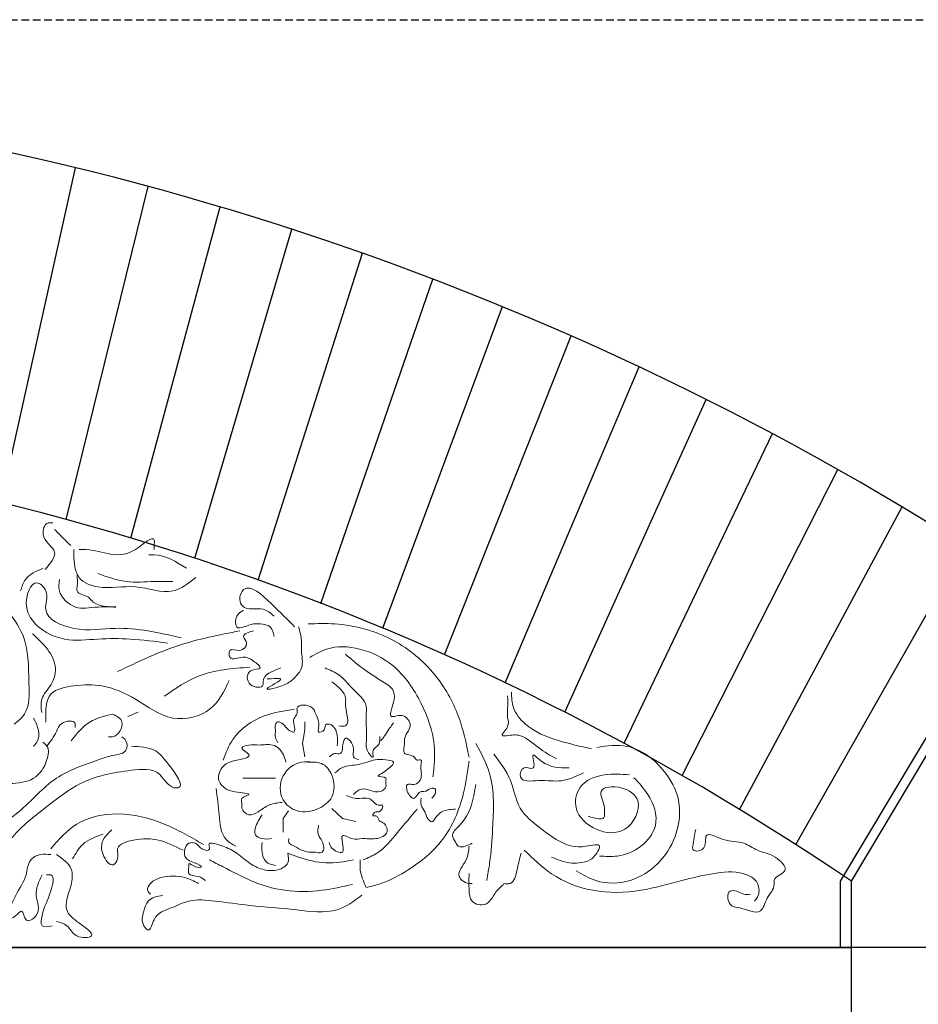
# Model space of a CAD drawing. Extents: x 0 to 286551, y -50 to 581131.
# Tile 38 of 207: x 105057 to 105804, y 559490 to 560308. Entities that reach past the tile are written whole.
import ezdxf

# ---------------------------------------------------------------- set-up
doc = ezdxf.new("R2010")
doc.units = 0
doc.header["$MEASUREMENT"] = 0
doc.linetypes.add('HIDDEN', pattern=[9.525, 6.35, -3.175])
doc.layers.add('0.13', color=5, linetype='CONTINUOUS')
doc.layers.add('0.25', color=2, linetype='CONTINUOUS')
doc.layers.add('0.15 GRIJS', color=252, linetype='CONTINUOUS', lineweight=15)
doc.layers.add('HULPLIJNEN', color=252, linetype='CONTINUOUS', plot=False)

msp = doc.modelspace()

# ---------------------------------------------------------------- linework, layer by layer
at = {"layer": '0.13'}
for points in [[(105042.13, 559906.86), (105103.74, 560185.2)], [(105096.11, 559892.8), (105164.09, 560169.67)], [(105149.7, 559877.38), (105224, 560152.63)], [(105202.84, 559860.62), (105283.43, 560134.11)], [(105255.5, 559842.52), (105342.35, 560114.12)], [(105307.66, 559823.11), (105400.71, 560092.67)], [(105359.26, 559802.4), (105458.48, 560069.78)], [(105410.29, 559780.4), (105515.61, 560045.46)], [(105460.7, 559757.15), (105572.07, 560019.75)], [(105510.46, 559732.64), (105627.83, 559992.65)], [(105559.53, 559706.92), (105682.85, 559964.19)], [(105607.9, 559679.99), (105737.09, 559934.39)], [(105655.52, 559651.88), (105790.52, 559903.28)], [(105702.37, 559622.61), (105843.1, 559870.88)], [(105748.41, 559592.21), (105894.81, 559837.22)]]:
    msp.add_lwpolyline(points, dxfattribs=at)
msp.add_lwpolyline([(105739.41, 559537.22), (105739.41, 559592.21), (105885.81, 559837.22), (106058.41, 559837.22), (106058.41, 559537.22), (106058.41, 559537.22)], close=True, dxfattribs=at)
msp.add_arc((104515.91, 557775.68), 2480.18, 56.22258, 86.38162, dxfattribs=at)
at = {"layer": '0.15 GRIJS'}
for points in [[(105294.27, 559695.68), (105292.35, 559706.58), (105294.27, 559718.13), (105294.27, 559724.54)], [(105269.89, 559677.72), (105262.83, 559677.72), (105249.36, 559677.72), (105242.94, 559677.72)], [(105280.8, 559650.78), (105276.31, 559644.37), (105276.31, 559632.82)], [(105316.73, 559652.71), (105325.71, 559644.37), (105336.62, 559641.8)]]:
    msp.add_lwpolyline(points, dxfattribs=at)
for points, knots in [([(105078.49, 559851.35), (105082.94, 559856.4), (105092.14, 559866.83), (105073.68, 559876.28), (105078.59, 559890.79), (105083.61, 559890.12), (105085.03, 559889.92)], [0, 0, 0, 0, 16.409779, 33.925579, 44.15608, 48.187555, 48.187555, 48.187555, 48.187555]), ([(105099.81, 559871.12), (105096.67, 559874.25), (105092.2, 559878.73), (105087.72, 559883.21), (105086.37, 559884.55)], [0, 0, 0, 0, 13.300239, 19.000406, 19.000406, 19.000406, 19.000406]), ([(105169.21, 559867.96), (105169.19, 559869.03), (105169.13, 559871.53), (105170.22, 559881.8), (105149.63, 559861.71), (105131.82, 559863.79), (105115.9, 559868.08), (105108.02, 559867.98), (105106.91, 559867.96)], [0, 0, 0, 0, 3.336246, 7.784647, 25.197068, 48.797266, 69.099002, 72.436464, 72.436464, 72.436464, 72.436464]), ([(105203.7, 559844.61), (105197.62, 559839.8), (105182.85, 559828.13), (105153.24, 559840.45), (105127.54, 559833.54), (105103.51, 559842.88), (105102.41, 559858.61), (105102.45, 559866.49), (105102.46, 559867.96)], [0, 0, 0, 0, 21.940397, 53.269256, 84.420287, 101.832708, 121.255133, 125.703533, 125.703533, 125.703533, 125.703533]), ([(105195.91, 559852.39), (105187.33, 559857.71), (105177.43, 559863.84), (105166.25, 559863.55), (105164.76, 559863.51)], [0, 0, 0, 0, 28.924026, 33.374082, 33.374082, 33.374082, 33.374082]), ([(105076.97, 559852.31), (105071.21, 559849.88), (105062.09, 559846.04), (105059.21, 559836.88), (105058.15, 559833.51)], [0, 0, 0, 0, 17.51885, 27.749279, 27.749279, 27.749279, 27.749279]), ([(105090.4, 559842.91), (105090.02, 559839.72), (105088.87, 559830.08), (105104.33, 559816.68), (105118.52, 559820.74), (105148.06, 559819.92), (105119.98, 559819.82), (105114.49, 559830.13), (105104.18, 559830.62), (105105.59, 559839.58), (105105.35, 559843.91), (105105.19, 559846.94)], [0, 0, 0, 0, 9.4026, 28.40278, 47.215905, 61.997236, 81.236799, 86.93674, 97.769697, 101.799259, 111.202075, 111.202075, 111.202075, 111.202075]), ([(105184.79, 559841.27), (105179.61, 559841.35), (105166.65, 559841.54), (105145.29, 559839.55), (105130.19, 559845.11), (105122.48, 559847.95)], [0, 0, 0, 0, 15.575356, 38.938549, 63.235953, 63.235953, 63.235953, 63.235953]), ([(105180.34, 559790.12), (105169.97, 559791.47), (105150.77, 559793.98), (105122.1, 559794), (105093.66, 559790.45), (105067.17, 559804.45), (105060.4, 559825.5), (105069.59, 559844.51), (105083, 559831.99), (105073.6, 559812.35), (105106.59, 559798.08), (105142.96, 559805.48), (105173, 559798.72), (105191.46, 559794.56)], [0, 0, 0, 0, 31.328858, 58.029834, 85.843083, 116.751571, 137.257937, 150.834553, 161.090061, 176.659354, 204.735116, 239.223609, 294.290537, 294.290537, 294.290537, 294.290537]), ([(105285.84, 559803.59), (105280.15, 559809.42), (105269.21, 559820.63), (105245.84, 559842.48), (105239.04, 559827.18), (105243.88, 559816.03), (105258.79, 559821.3), (105266, 559814.96), (105268.74, 559812.54)], [0, 0, 0, 0, 27.632029, 53.121015, 61.888053, 68.087213, 85.360528, 95.976083, 95.976083, 95.976083, 95.976083]), ([(105044.27, 559820.83), (105050.5, 559812.93), (105065.15, 559794.35), (105064.55, 559762.29), (105066.27, 559733.72), (105056.1, 559725.32), (105052.87, 559722.64)], [0, 0, 0, 0, 29.278419, 68.856851, 94.891374, 107.042879, 107.042879, 107.042879, 107.042879]), ([(105243.5, 559817.43), (105241.27, 559816.17), (105236.38, 559813.43), (105236.13, 559798.3), (105249.32, 559806.8), (105258.03, 559805.99), (105266.91, 559804.89), (105268.13, 559798.63), (105268.74, 559795.45)], [0, 0, 0, 0, 7.505785, 16.459337, 30.515614, 36.215661, 44.716425, 53.483582, 53.483582, 53.483582, 53.483582]), ([(105289.1, 559803.59), (105290.21, 559799.81), (105292.08, 559793.39), (105290.96, 559781.95), (105294.04, 559770.45), (105285.65, 559760.73), (105278.5, 559754.63), (105252.37, 559748.3), (105281.75, 559762.23), (105267.58, 559760.33), (105264.05, 559760.42), (105263.04, 559760.45)], [0, 0, 0, 0, 11.654256, 19.793868, 34.444998, 44.381807, 54.320145, 69.334426, 83.342117, 91.484949, 94.74221, 94.74221, 94.74221, 94.74221]), ([(105297.24, 559806.03), (105304.57, 559806.26), (105328.82, 559807), (105367.95, 559796.23), (105403.14, 559766.62), (105423.21, 559731.37), (105428.35, 559706.9), (105430.78, 559695.33)], [0, 0, 0, 0, 21.985392, 72.763451, 117.274259, 156.651966, 191.992207, 191.992207, 191.992207, 191.992207]), ([(105067.97, 559797.9), (105071.83, 559794.4), (105079.97, 559787.01), (105089, 559772.1), (105085.24, 559755.24), (105074.09, 559745.09), (105075.25, 559736.16), (105075.76, 559732.29)], [0, 0, 0, 0, 15.730434, 33.138717, 49.061916, 63.563566, 74.684459, 74.684459, 74.684459, 74.684459]), ([(105240.28, 559800.24), (105223.14, 559796.9), (105187.88, 559790.02), (105155.49, 559774.44), (105138.83, 559766.43)], [0, 0, 0, 0, 52.139872, 107.321542, 107.321542, 107.321542, 107.321542]), ([(105251.64, 559800.33), (105247.45, 559799.09), (105240.51, 559797.04), (105248.4, 559789.13), (105240.54, 559781.69), (105231.06, 559787.17), (105231.19, 559774.26), (105243.48, 559780.15), (105250.35, 559776.27), (105261.44, 559767.78), (105245.45, 559769.24), (105245.6, 559752.99), (105260.58, 559752.4), (105258.69, 559763.98), (105267.05, 559766.86), (105274.44, 559769.4)], [0, 0, 0, 0, 9.495143, 15.69443, 23.75392, 31.896752, 37.59433, 48.179948, 57.710373, 65.769711, 74.270843, 85.666214, 96.251832, 98.693867, 117.259511, 117.259511, 117.259511, 117.259511]), ([(105400.81, 559678.97), (105401.71, 559687.87), (105403.81, 559708.85), (105391.88, 559741.56), (105371.56, 559771.82), (105341.64, 559786.77), (105315.51, 559788.25), (105303.04, 559780.87), (105298.57, 559778.22)], [0, 0, 0, 0, 26.55152, 62.606887, 101.921161, 132.694876, 160.221829, 175.608781, 175.608781, 175.608781, 175.608781]), ([(105328.19, 559780.8), (105332.76, 559776.87), (105342.58, 559768.45), (105356.17, 559759.68), (105369.55, 559751.79), (105368.51, 559740.54), (105365.93, 559735.12), (105364.85, 559728.13), (105371.25, 559729.82), (105377.58, 559730.52), (105383.81, 559722.28), (105379.42, 559715.71), (105376.66, 559710.96), (105377.44, 559705.26), (105374.32, 559696.27), (105384.81, 559697.79), (105386.97, 559691.92), (105391.88, 559693.99), (105390.41, 559688.27), (105390.84, 559684.11), (105391.71, 559677.39), (105386.64, 559670.94), (105378.12, 559674.3), (105378.94, 559665.63), (105385.82, 559657.4), (105388.74, 559667.66), (105394.77, 559666.3), (105397.59, 559669.39), (105403.61, 559670.06), (105402.75, 559664.1), (105400.75, 559662.07), (105399.84, 559661.15)], [0, 0, 0, 0, 17.92961, 38.478536, 50.581466, 59.535018, 68.033282, 71.28904, 76.174612, 81.874659, 91.811651, 98.011136, 104.210297, 107.466055, 115.605668, 124.375336, 127.829273, 131.086534, 134.342293, 140.040086, 145.737664, 153.797154, 159.4972, 165.194778, 173.254268, 181.313758, 183.756544, 189.957299, 193.21456, 198.098414, 202.168692, 202.168692, 202.168692, 202.168692]), ([(105248.73, 559770.05), (105234.15, 559768.98), (105208.17, 559767.07), (105186.84, 559752.37), (105177.48, 559745.91)], [0, 0, 0, 0, 42.885132, 76.437323, 76.437323, 76.437323, 76.437323]), ([(105368.08, 559723.82), (105366.6, 559721.88), (105363.9, 559718.36), (105356.24, 559705.75), (105356.72, 559713.88), (105356.8, 559707.66), (105355.24, 559704.41), (105349.55, 559701.59), (105352.97, 559690.76), (105344.6, 559701.62), (105345.92, 559710.99), (105345.32, 559720.11), (105345.15, 559730.27), (105346.63, 559741.61), (105333.55, 559751.35), (105324.22, 559764.05), (105315.11, 559767.76), (105311.09, 559769.4)], [0, 0, 0, 0, 9.936809, 17.996147, 20.437966, 22.879785, 29.079144, 33.684544, 39.382337, 49.319146, 52.575121, 69.668069, 75.365862, 83.505475, 102.069161, 118.187988, 130.932387, 130.932387, 130.932387, 130.932387]), ([(105231.51, 559758.98), (105227.34, 559750.23), (105218.41, 559731.47), (105182.02, 559722.88), (105155.77, 559743.76), (105128.06, 559756.15), (105104.27, 559755.35), (105078.53, 559750.43), (105078.9, 559733.62), (105079.1, 559724.5)], [0, 0, 0, 0, 28.071306, 60.180299, 95.005143, 124.959373, 148.322566, 168.378284, 192.152419, 192.152419, 192.152419, 192.152419]), ([(105316.79, 559758.01), (105322.18, 559753.8), (105329.29, 559748.24), (105327.23, 559735.08), (105333.41, 559720.01), (105324.67, 559721.1), (105322.49, 559721.38)], [0, 0, 0, 0, 17.928431, 23.626008, 40.719173, 46.419219, 46.419219, 46.419219, 46.419219]), ([(105462.8, 559746.2), (105462.88, 559742.65), (105463.02, 559736.63), (105462.23, 559727.95), (105465.11, 559720.61), (105455.42, 559712.49), (105465.46, 559713.46), (105472.6, 559714.65), (105483.91, 559706.9), (105492.92, 559699.62), (105500.84, 559695.28), (105503.37, 559693.9)], [0, 0, 0, 0, 10.672492, 18.143172, 25.613636, 34.218914, 37.421855, 49.166079, 57.773056, 76.139065, 84.746042, 84.746042, 84.746042, 84.746042]), ([(105532.55, 559702.22), (105523.33, 559704.27), (105504.13, 559708.55), (105479.98, 559718.11), (105466.51, 559734.91), (105466.16, 559745.03), (105466, 559749.4)], [0, 0, 0, 0, 28.385672, 59.172567, 76.089332, 88.964388, 88.964388, 88.964388, 88.964388]), ([(105321.22, 559704.66), (105321.48, 559707.6), (105322.06, 559714.14), (105318.33, 559722.49), (105310.89, 559723.13), (105311.77, 559717.56), (105304.63, 559714.59), (105306.09, 559720.61), (105306.08, 559725.45), (105303.39, 559730.86), (105300.72, 559738.91), (105285.77, 559739.87), (105288.88, 559731.04), (105284.52, 559727.45), (105285.24, 559722.38), (105287.09, 559714.23), (105279.57, 559718.51), (105277.28, 559722.2), (105272.33, 559725.71), (105269.02, 559722.15), (105270.44, 559717.46), (105269.1, 559712.09), (105271, 559708.69), (105271.82, 559707.23)], [0, 0, 0, 0, 8.979446, 20.015794, 22.582557, 27.467393, 32.35378, 36.202083, 40.691914, 48.199498, 53.371046, 66.2039, 70.693515, 75.865092, 80.354923, 86.76869, 91.655077, 98.005751, 102.89193, 105.613951, 110.103566, 116.517549, 121.402709, 121.402709, 121.402709, 121.402709]), ([(105068.99, 559727.77), (105070.23, 559725.28), (105073.11, 559719.51), (105074.11, 559710.05), (105070.27, 559705.83), (105068.99, 559704.42)], [0, 0, 0, 0, 8.470036, 19.591144, 25.152534, 25.152534, 25.152534, 25.152534]), ([(105134.63, 559731.11), (105127.95, 559729.48), (105113.93, 559726.07), (105104.88, 559714.78), (105100.14, 559708.87)], [0, 0, 0, 0, 20.055646, 42.078391, 42.078391, 42.078391, 42.078391]), ([(105134.63, 559731.11), (105138.12, 559729.32), (105146.53, 559724.99), (105138.41, 559711.53), (105132.41, 559712.1), (105131.29, 559712.2)], [0, 0, 0, 0, 10.255125, 24.756604, 28.094385, 28.094385, 28.094385, 28.094385]), ([(105285.84, 559735.22), (105277.31, 559733.91), (105258.03, 559730.96), (105234.98, 559715.02), (105228.71, 559698.84), (105226.4, 559692.89)], [0, 0, 0, 0, 25.877672, 58.444109, 77.377592, 77.377592, 77.377592, 77.377592]), ([(105103.48, 559719.99), (105103.64, 559721.21), (105104.36, 559726.5), (105091.05, 559725.2), (105087.48, 559714.44), (105083, 559708.34), (105080.11, 559704.42)], [0, 0, 0, 0, 3.336246, 14.461546, 22.481842, 36.983674, 36.983674, 36.983674, 36.983674]), ([(105142.42, 559712.2), (105143.69, 559711.23), (105147.07, 559708.64), (105146.99, 559698.02), (105134.09, 559697.14), (105115.48, 559690.32), (105084.67, 559680.42), (105059.17, 559648.41), (105028.62, 559631.69), (105011.13, 559610.86), (104999.81, 559602.65), (104994.45, 559598.77)], [0, 0, 0, 0, 4.719403, 12.50405, 24.485726, 36.100494, 74.957157, 116.710826, 155.643759, 177.666505, 197.471784, 197.471784, 197.471784, 197.471784]), ([(105339.19, 559693.11), (105337.28, 559693.79), (105333.02, 559695.31), (105336.63, 559703.47), (105328.13, 559715.24), (105325.31, 559704.78), (105325.46, 559696.94), (105318.7, 559699.09), (105316.16, 559696.87), (105314.81, 559695.68)], [0, 0, 0, 0, 5.172623, 11.586605, 22.623129, 29.531634, 36.228212, 40.719806, 45.892258, 45.892258, 45.892258, 45.892258]), ([(105150.2, 559704.42), (105157.14, 559703.99), (105170.32, 559703.18), (105180.23, 559690.35), (105196.04, 559669.67), (105180.63, 559669.75), (105174.09, 559686.68), (105141.94, 559684.04), (105109.96, 559677.5), (105079.53, 559653.9), (105051.65, 559632.42), (105033.33, 559602), (105006.6, 559587.74), (104988.25, 559584.19), (104980.36, 559584.29), (104978.87, 559584.31)], [0, 0, 0, 0, 19.205138, 36.508706, 56.95534, 60.292802, 76.828833, 100.429031, 144.143587, 177.773996, 213.246965, 249.562539, 281.436976, 300.642151, 305.092207, 305.092207, 305.092207, 305.092207]), ([(105076.78, 559707.76), (105078.04, 559706.72), (105082.29, 559703.24), (105080.2, 559689.89), (105070.14, 559674.81), (105056.18, 559673.8), (105048.96, 559673.28)], [0, 0, 0, 0, 4.719177, 15.84007, 34.975774, 55.489316, 55.489316, 55.489316, 55.489316]), ([(105278.67, 559691.1), (105277.36, 559695.22), (105275.38, 559701.46), (105266.23, 559706.85), (105256.79, 559704.71), (105249.52, 559706.23), (105238.41, 559703.18), (105255.03, 559694.82), (105233.4, 559692.96), (105224.68, 559687.37), (105220.77, 559675.88), (105228.47, 559668.59), (105235.3, 559666.1), (105253.36, 559664.95), (105240.09, 559661.91), (105242.44, 559656.37), (105241.63, 559651.16), (105247.85, 559645.46), (105256.59, 559650), (105264.19, 559656.45), (105271.61, 559657.3), (105275.49, 559657.74)], [0, 0, 0, 0, 12.430383, 18.83464, 29.956105, 38.694536, 44.744075, 52.60664, 67.210691, 77.567252, 88.937294, 96.259631, 105.557447, 116.931508, 123.335487, 128.8941, 131.276362, 139.138926, 147.432519, 157.78908, 169.162829, 169.162829, 169.162829, 169.162829]), ([(105436.48, 559706.73), (105440.91, 559698.49), (105452.62, 559676.65), (105450.68, 559641.38), (105448.9, 559611.93), (105446.32, 559597.65), (105445.44, 559592.77)], [0, 0, 0, 0, 27.688538, 73.335431, 101.928504, 116.782094, 116.782094, 116.782094, 116.782094]), ([(105519.72, 559600.91), (105524.98, 559597.77), (105538.48, 559589.74), (105564.84, 559590.11), (105588.84, 559605.34), (105604.69, 559629.9), (105607.75, 559659.7), (105592.23, 559687.66), (105566.7, 559707.67), (105545.4, 559704.67), (105536.82, 559703.46)], [0, 0, 0, 0, 18.206201, 46.705795, 73.376036, 100.473029, 132.311197, 157.147572, 194.611509, 219.866962, 219.866962, 219.866962, 219.866962]), ([(105451.32, 559697.77), (105456.62, 559690.81), (105466.86, 559677.36), (105470.64, 559651.39), (105489.31, 559636.54), (105507.57, 559623.22), (105522.04, 559619.05), (105542.02, 559624.46), (105536.4, 559614.39), (105531.36, 559608.98), (105522.49, 559607.18), (105511.52, 559606.97), (105504.17, 559610.19), (105499.36, 559612.3)], [0, 0, 0, 0, 25.972991, 50.174719, 74.352811, 94.90147, 115.517258, 126.917032, 133.116391, 141.175728, 150.459648, 158.602481, 174.051472, 174.051472, 174.051472, 174.051472]), ([(105525.79, 559682.16), (105519.65, 559679.37), (105507.38, 559673.79), (105491.75, 559677.01), (105470.65, 559673.65), (105475.08, 559689.41), (105488.21, 559682.27), (105481.2, 559700.99), (105494.72, 559687.24), (105503.98, 559686.4), (105512.97, 559686.43), (105514.05, 559686.43)], [0, 0, 0, 0, 19.246558, 38.464205, 53.750407, 61.878746, 69.352488, 80.024765, 85.362108, 108.994582, 112.197523, 112.197523, 112.197523, 112.197523]), ([(105296.84, 559691.19), (105301.46, 559691.25), (105310.14, 559691.36), (105318.94, 559678.68), (105319.66, 559662.07), (105305.28, 559650.85), (105288.5, 559648.2), (105272.85, 559659.86), (105273.23, 559681.02), (105288.19, 559692.22), (105297.67, 559691.44), (105300.69, 559691.19)], [0, 0, 0, 0, 12.976305, 24.397785, 42.356678, 56.90137, 74.970172, 89.599747, 109.483006, 128.729774, 137.712644, 137.712644, 137.712644, 137.712644]), ([(105334.7, 559664.25), (105336.75, 559666.21), (105343.06, 559672.22), (105353.75, 559663.41), (105362.67, 559670.02), (105361.22, 559674.38), (105362.75, 559679.62), (105351.66, 559678.55), (105359.22, 559682.04), (105362.68, 559685.13), (105372.07, 559691.77), (105360.03, 559693.42), (105351.26, 559693.75), (105339.5, 559688.12), (105327, 559688.66), (105321.35, 559683.93), (105319.3, 559682.21)], [0, 0, 0, 0, 7.831167, 23.987383, 29.901856, 34.391686, 36.957366, 43.656089, 48.282532, 51.490307, 61.026958, 67.725681, 76.708551, 90.721781, 104.43865, 112.269941, 112.269941, 112.269941, 112.269941]), ([(105430.78, 559692.08), (105429.48, 559682.81), (105426.28, 559659.97), (105412.02, 559625.75), (105384.35, 559603.13), (105362.01, 559591.19), (105349.93, 559588.07), (105346.1, 559587.08)], [0, 0, 0, 0, 28.102527, 69.264373, 107.329053, 132.818039, 144.673621, 144.673621, 144.673621, 144.673621]), ([(105564.02, 559680.62), (105557.22, 559681.15), (105542.75, 559682.26), (105521.02, 559673.96), (105516.88, 559649.42), (105535.11, 559632.91), (105562.8, 559630.12), (105576.97, 559658.55), (105559.12, 559671.93), (105534.76, 559670.43), (105543.99, 559656.23), (105543.22, 559649.6), (105544.08, 559641.93), (105536.14, 559644.28), (105529.59, 559646.21)], [0, 0, 0, 0, 20.654241, 43.968131, 60.939952, 85.285975, 108.890731, 134.848279, 152.356819, 169.334857, 183.411586, 187.344261, 190.293606, 204.062994, 204.062994, 204.062994, 204.062994]), ([(105436.48, 559672.54), (105434.4, 559660.46), (105431.75, 559645.13), (105414.91, 559631.51), (105419.12, 559625.22), (105421.69, 559620.09), (105428.02, 559621.06), (105431.44, 559622.8), (105433.23, 559623.7)], [0, 0, 0, 0, 36.882337, 46.819146, 53.018306, 57.088757, 62.788484, 68.989534, 68.989534, 68.989534, 68.989534]), ([(105567.76, 559678.23), (105571.8, 559673.91), (105581.86, 559663.13), (105590.2, 559639.37), (105574.36, 559619.59), (105556.2, 559612.06), (105544.18, 559612.81), (105539.26, 559613.12)], [0, 0, 0, 0, 17.928264, 44.697764, 65.69805, 86.867704, 101.524738, 101.524738, 101.524738, 101.524738]), ([(105220.7, 559669.29), (105221.57, 559662.17), (105223.28, 559648.25), (105224.57, 559628.19), (105233.98, 559622.94), (105236.99, 559621.26)], [0, 0, 0, 0, 22.112147, 43.24433, 53.182407, 53.182407, 53.182407, 53.182407]), ([(105314.41, 559624.39), (105314.94, 559622.74), (105316.39, 559618.19), (105327.91, 559613.54), (105325.59, 559623.36), (105324.24, 559632.79), (105334.21, 559625.81), (105342.92, 559628.41), (105352.77, 559626.25), (105365.5, 559631.38), (105360.93, 559641.01), (105355.07, 559642.14), (105354.98, 559647.59), (105349.35, 559645.69), (105352.92, 559650.75), (105356.96, 559648.55), (105361.1, 559656.3), (105353.07, 559654.29), (105349.3, 559663), (105338.41, 559659.84), (105332.31, 559662.02), (105328.71, 559663.3)], [0, 0, 0, 0, 5.327246, 14.625062, 22.565936, 28.124549, 36.418141, 45.156573, 56.278038, 67.285707, 75.877678, 79.065038, 83.953351, 86.336385, 90.307286, 92.690639, 99.093446, 101.4768, 111.833361, 119.777447, 131.151196, 131.151196, 131.151196, 131.151196]), ([(105419.38, 559652.19), (105415.27, 559651.86), (105408.31, 559651.3), (105403.31, 559645.78), (105399.87, 559640.33), (105395.44, 559644.76), (105394.78, 559649.99), (105390.04, 559654.95), (105390.62, 559659.18), (105390.88, 559661.15)], [0, 0, 0, 0, 11.658671, 19.717935, 23.171872, 27.242772, 33.442131, 40.005097, 45.702674, 45.702674, 45.702674, 45.702674]), ([(105210.09, 559622.77), (105199.45, 559628.89), (105177.35, 559641.59), (105140.81, 559651.03), (105104.38, 559643.51), (105089.94, 559626.85), (105083.28, 559619.15)], [0, 0, 0, 0, 36.727458, 76.286772, 111.141944, 141.037365, 141.037365, 141.037365, 141.037365]), ([(105258.81, 559647.42), (105256.59, 559644.02), (105253.39, 559639.09), (105252.1, 559629.84), (105259.52, 559626.8), (105264.17, 559627.29), (105266.75, 559627.57)], [0, 0, 0, 0, 12.430576, 17.989188, 24.393167, 32.337254, 32.337254, 32.337254, 32.337254]), ([(105387.63, 559652.19), (105382.21, 559645.74), (105371.65, 559633.15), (105358.18, 559616.51), (105346.78, 559611.57), (105342.84, 559609.87)], [0, 0, 0, 0, 25.432814, 49.610753, 62.355152, 62.355152, 62.355152, 62.355152]), ([(105305.68, 559638.69), (105305.25, 559635.86), (105304.49, 559630.76), (105309.9, 559625.34), (105311.04, 559613.93), (105302.36, 559616.75), (105293.98, 559615.98), (105287.98, 559620.36), (105280.42, 559623.82), (105280.86, 559626.41), (105281.05, 559627.57)], [0, 0, 0, 0, 7.940875, 14.343523, 23.078485, 31.022252, 34.199951, 48.804002, 52.775518, 55.951868, 55.951868, 55.951868, 55.951868]), ([(105126.75, 559631.22), (105120.55, 559629.07), (105109.51, 559625.23), (105103.87, 559615.13), (105101.39, 559610.7)], [0, 0, 0, 0, 18.901987, 33.639887, 33.639887, 33.639887, 33.639887]), ([(105193.18, 559617.95), (105186.34, 559621.35), (105173.18, 559627.92), (105155.27, 559627.89), (105136.09, 559622.31), (105140.43, 559611.52), (105133.82, 559602.23), (105124.91, 559614.87), (105125.18, 559626.7), (105131.14, 559632.21), (105134, 559634.85)], [0, 0, 0, 0, 22.20173, 42.732634, 57.863625, 66.314183, 72.351118, 84.304256, 96.376328, 107.50826, 107.50826, 107.50826, 107.50826]), ([(105664.66, 559581.37), (105662.69, 559581.16), (105658.58, 559580.71), (105653.84, 559584.2), (105644.67, 559585.27), (105645.7, 559571.1), (105658.52, 559570.37), (105673.95, 559562.38), (105677.47, 559579.38), (105685.06, 559586.04), (105683.19, 559596.09), (105699.38, 559599.78), (105683.91, 559615.2), (105671.25, 559616.29), (105657.57, 559626.09), (105644.36, 559624.04), (105624.39, 559635.92), (105629.49, 559617.23), (105615.97, 559616.5), (105617.19, 559625.53), (105618.2, 559630.69), (105619.06, 559635.09)], [0, 0, 0, 0, 5.700047, 11.900802, 17.600849, 28.18228, 36.951869, 54.225152, 66.244036, 78.985505, 82.241263, 94.344193, 108.349914, 124.075106, 136.81979, 154.226481, 168.447124, 180.298796, 188.441629, 190.883448, 204.934605, 204.934605, 204.934605, 204.934605]), ([(105280.14, 559615.56), (105280.65, 559612.65), (105281.77, 559606.18), (105271.39, 559600.45), (105260.18, 559601.12), (105248.04, 559606.28), (105238.9, 559615.87), (105227.19, 559621.24), (105220.4, 559623.22), (105213.4, 559624.41), (105217.1, 559616.84), (105207.26, 559618.4), (105205.1, 559624.44), (105197.13, 559624.66), (105194.2, 559619.01), (105193.96, 559611.03), (105200.52, 559608.36), (105211.38, 559603.9), (105202.77, 559603.12), (105197.35, 559608.74), (105198.24, 559602.79), (105196.16, 559596.47), (105206.2, 559597.06), (105210.06, 559594.07), (105211.74, 559592.77)], [0, 0, 0, 0, 8.139612, 18.077951, 29.477724, 41.879614, 56.375163, 69.119465, 78.403328, 80.846433, 85.730071, 91.429798, 98.935825, 104.635553, 110.505788, 116.203582, 126.141796, 132.705854, 137.591425, 143.792181, 146.234, 151.931793, 160.432558, 166.997, 166.997, 166.997, 166.997]), ([(105258.81, 559624.39), (105258.65, 559621.79), (105258.32, 559616.39), (105260.93, 559607.28), (105266.93, 559605.98), (105269.93, 559605.33)], [0, 0, 0, 0, 7.940875, 16.493959, 25.049525, 25.049525, 25.049525, 25.049525]), ([(105430.78, 559621.26), (105430.49, 559617.44), (105429.81, 559608.7), (105419.68, 559599.09), (105425.41, 559591.94), (105429.52, 559590.17), (105432.41, 559590.3), (105433.23, 559590.33)], [0, 0, 0, 0, 11.654256, 26.619494, 30.689945, 36.890994, 39.33378, 39.33378, 39.33378, 39.33378]), ([(105076.03, 559597.42), (105073.37, 559591.91), (105068.15, 559581.1), (105076.89, 559565.62), (105061.14, 559555.78), (105060.48, 559570.69), (105053.28, 559561.64), (105045.27, 559559.67), (105035.39, 559558.54), (105027.63, 559563.09), (105026.66, 559573), (105037.52, 559571.35), (105049.57, 559567.79), (105055.12, 559584.19), (105063.73, 559594.44), (105063.99, 559609.85), (105074.42, 559615.17), (105080.47, 559614.59), (105083.28, 559614.32)], [0, 0, 0, 0, 17.577899, 34.479015, 43.676099, 51.774818, 57.812602, 67.009392, 79.086244, 85.123898, 93.574456, 97.197576, 114.10536, 123.839154, 142.736596, 155.340846, 165.076789, 173.530521, 173.530521, 173.530521, 173.530521]), ([(105088.11, 559614.32), (105093.18, 559610.83), (105102.19, 559604.63), (105100.94, 559588.68), (105096.23, 559578.66), (105095.64, 559566.31), (105104.63, 559558.55), (105124.98, 559545.35), (105102.54, 559544.52), (105098.33, 559555.89), (105091.21, 559557.91), (105088.11, 559558.79)], [0, 0, 0, 0, 17.076246, 30.355633, 42.959883, 51.410225, 64.245337, 81.321205, 93.398057, 105.351043, 114.548212, 114.548212, 114.548212, 114.548212]), ([(105334.7, 559609.87), (105327.09, 559608.49), (105311.75, 559605.72), (105293.34, 559610.62), (105283.11, 559614.45), (105280.14, 559615.56)], [0, 0, 0, 0, 22.929933, 46.246963, 55.777388, 55.777388, 55.777388, 55.777388]), ([(105473.94, 559615.56), (105472.89, 559611.26), (105470.9, 559603.11), (105468.01, 559589.15), (105461.34, 559590.05), (105459.28, 559590.33)], [0, 0, 0, 0, 14.215609, 26.957077, 32.656804, 32.656804, 32.656804, 32.656804]), ([(105476.56, 559618), (105483.81, 559611.02), (105499.96, 559595.45), (105534.17, 559581.84), (105572.26, 559582.78), (105604.64, 559592.24), (105632.78, 559598.93), (105655.03, 559601.68), (105671.98, 559592.54), (105672.22, 559580.62), (105668.81, 559576.7), (105667.92, 559575.67)], [0, 0, 0, 0, 30.024008, 66.916655, 106.816022, 141.970947, 167.848666, 193.905155, 207.912846, 219.308217, 223.378668, 223.378668, 223.378668, 223.378668]), ([(105333.89, 559589.52), (105325.52, 559587.62), (105307.09, 559583.44), (105277.92, 559583.05), (105250.03, 559591.31), (105230.24, 559602.36), (105218.81, 559607.99), (105215, 559609.87)], [0, 0, 0, 0, 25.710726, 56.653106, 86.292212, 111.781009, 124.525597, 124.525597, 124.525597, 124.525597]), ([(105340.4, 559609.87), (105340.25, 559607.13), (105339.82, 559599.2), (105343.12, 559591.87), (105345.29, 559587.08)], [0, 0, 0, 0, 8.139612, 23.583848, 23.583848, 23.583848, 23.583848]), ([(105084.49, 559555.17), (105080.97, 559554.41), (105073.94, 559552.9), (105077, 559570.23), (105082.05, 559577.93), (105087.23, 559598.25), (105080.99, 559597.57), (105079.65, 559597.42)], [0, 0, 0, 0, 8.454052, 16.90461, 38.669149, 51.948535, 55.571655, 55.571655, 55.571655, 55.571655]), ([(105206.04, 559590.33), (105202.34, 559592.21), (105192.78, 559597.06), (105177.77, 559596.8), (105166.81, 559592.3), (105162.37, 559585.01), (105165.07, 559582.41), (105166.14, 559581.38)], [0, 0, 0, 0, 12.40189, 31.944496, 42.14644, 48.3456, 52.416051, 52.416051, 52.416051, 52.416051]), ([(105430.78, 559598.47), (105430.68, 559593.97), (105430.5, 559586.46), (105431.58, 559573.7), (105442.84, 559571.25), (105449.56, 559576.85), (105452.72, 559583.72), (105457.25, 559587.73), (105459.28, 559589.52)], [0, 0, 0, 0, 13.83719, 23.117992, 34.776351, 38.847251, 48.78406, 56.843397, 56.843397, 56.843397, 56.843397]), ([(105341.72, 559580.52), (105335.12, 559575.64), (105319.16, 559563.82), (105285.24, 559569.34), (105251.88, 559571.25), (105222.47, 559575.52), (105199.49, 559577.95), (105182.99, 559569.13), (105168.91, 559565.66), (105165.93, 559548.46), (105157.91, 559557.52), (105160.27, 559566.16), (105163.54, 559578.08), (105171.57, 559579.62), (105176.27, 559580.52)], [0, 0, 0, 0, 23.817072, 57.632321, 96.447818, 125.657534, 147.396251, 163.225692, 180.60105, 190.335003, 195.457732, 207.53002, 216.724525, 229.730982, 229.730982, 229.730982, 229.730982])]:
    msp.add_open_spline(points, degree=3, knots=knots, dxfattribs=at)
msp.add_open_spline([(105155.74, 559732.63), (105152.92, 559731.42), (105150.1, 559730.22), (105147.29, 559729.01)], degree=3, dxfattribs=at)
at = {"layer": '0.25'}
msp.add_lwpolyline([(103283.41, 559592.21), (103283.41, 559537.22), (105748.41, 559537.22), (105748.41, 559592.21, 0.307225)], format="xyb", close=True, dxfattribs=at)
msp.add_lwpolyline([(103283.41, 556727.22), (105748.41, 556727.22), (105748.41, 559537.22), (103283.41, 559537.22)], close=True, dxfattribs=at)
at = {"layer": 'HULPLIJNEN', "linetype": 'HIDDEN'}
msp.add_lwpolyline([(80351, 560308.22), (146944.08, 560308.22)], dxfattribs=at)

doc.saveas('drawing.dxf')
